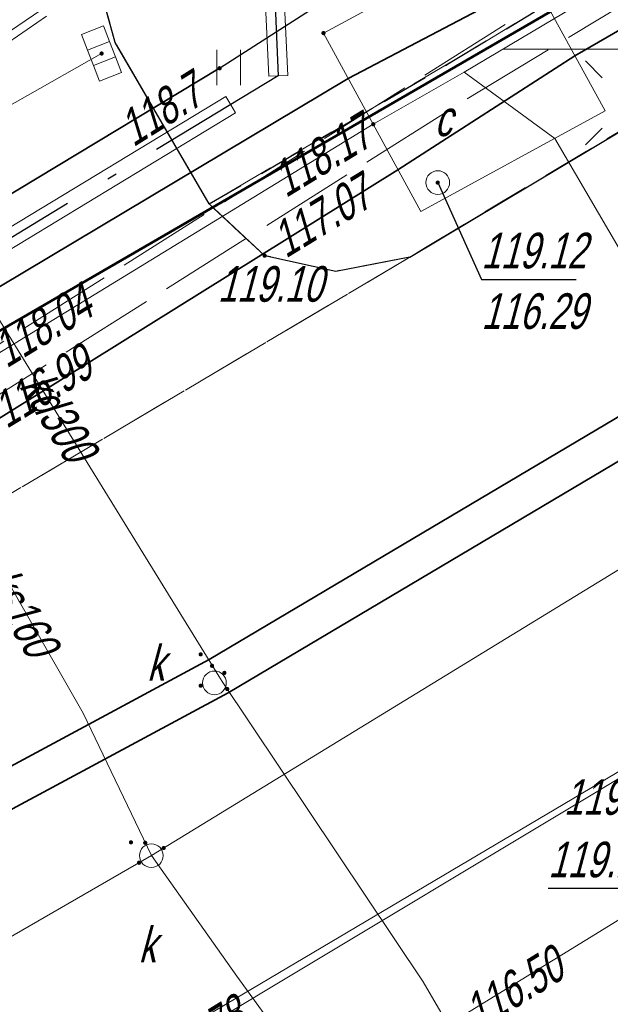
# Model space of a CAD drawing. Extents: x 7463256 to 7464485, y 5957341 to 5958260.
# Tile 202 of 256: x 7464037 to 7464050, y 5957830 to 5957851. Entities that reach past the tile are written whole.
import ezdxf
from ezdxf.enums import TextEntityAlignment as Align

# ---------------------------------------------------------------- set-up
doc = ezdxf.new("R2010")
doc.units = 0
doc.header["$MEASUREMENT"] = 0
for name, pattern in [('1.5_0.5', [2, 1.5, -0.5]), ('218-500', [1, 0.5, -0.5]), ('GAK', [5.2, 3, -1, 0.2, -1]), ('l219_500', [0]), ('mz1.0_0.5', [1.5, 1, -0.5]), ('mz2.0_0.5', [2.5, 2, -0.5])]:
    doc.linetypes.add(name, pattern=pattern)
doc.layers.get('0').update_dxf_attribs({"color": 2, "linetype": 'CONTINUOUS', "lineweight": 5})
for name, color, linetype in [('218-Granica użytku', 7, 'CONTINUOUS'), ('219-Linia granicy', 7, 'CONTINUOUS'), ('chodnik (powierzchnia)', 7, 'CONTINUOUS'), ('jezdnia (powierzchnia)', 7, 'CONTINUOUS'), ('komora podziemna - przewód ciepłowniczy (powierzchnia)', 7, 'CONTINUOUS'), ('kratka ściekowa (punkt)', 7, 'CONTINUOUS'), ('krawężnik (linia)', 7, 'CONTINUOUS'), ('latarnia na słupie lub maszcie (punkt)', 7, 'CONTINUOUS'), ('przewód ciepłowniczy (linia)', 7, 'CONTINUOUS'), ('przewód ciepłowniczy - projektowany lub w budowie (linia) - ob. projektowany', 7, 'CONTINUOUS'), ('przewód gazowy (linia)', 7, 'CONTINUOUS'), ('przewód gazowy - projektowany lub w budowie (linia) - ob. projektowany', 7, 'CONTINUOUS'), ('przewód kanalizacyjny (linia)', 7, 'CONTINUOUS'), ('przewód kanalizacyjny (linia)-Atr1', 7, 'CONTINUOUS'), ('przewód telekomunikacyjny (linia)', 7, 'CONTINUOUS'), ('przewód wodociągowy (linia)', 7, 'CONTINUOUS'), ('punkt o określonej wysokości (sieć ciepłownicza)', 7, 'CONTINUOUS'), ('punkt o określonej wysokości (sieć ciepłownicza)-Atr2', 7, 'CONTINUOUS'), ('punkt o określonej wysokości (sieć ciepłownicza)-Atr3', 7, 'CONTINUOUS'), ('punkt o określonej wysokości (sieć elektroenergetyczna)', 7, 'CONTINUOUS'), ('punkt o określonej wysokości (sieć elektroenergetyczna)-Atr2', 7, 'CONTINUOUS'), ('punkt o określonej wysokości (sieć kanalizacyjna)', 7, 'CONTINUOUS'), ('punkt o określonej wysokości (sieć telekomunikacyjna)-Atr2', 7, 'CONTINUOUS'), ('punkt o określonej wysokości (sieć wodociągowa)-Atr2', 7, 'CONTINUOUS'), ('punkt wysokościowy sztuczny', 7, 'CONTINUOUS'), ('punkt wysokościowy sztuczny-Atr2', 7, 'CONTINUOUS'), ('rura ochronna - przewód ciepłowniczy (linia)', 7, 'CONTINUOUS'), ('rura ochronna - przewód elektroenergetyczny (linia)', 7, 'CONTINUOUS'), ('rura ochronna - przewód kanalizacyjny (linia)', 7, 'CONTINUOUS'), ('studzienka okrągła - przewód kanalizacyjny (punkt)', 7, 'CONTINUOUS'), ('studzienka okrągła - przewód kanalizacyjny (punkt)-Atr17', 7, 'CONTINUOUS'), ('trawnik (powierzchnia)', 7, 'CONTINUOUS'), ('trawnik (powierzchnia) - symbol', 7, 'CONTINUOUS'), ('Wstawianie ramki sekcyjnej z opisem', 7, 'CONTINUOUS'), ('właz okrągły - siec ciepłownicza (punkt)', 7, 'CONTINUOUS'), ('właz okrągły - siec ciepłownicza (punkt)-Atr17', 7, 'CONTINUOUS')]:
    doc.layers.add(name, color=color, linetype=linetype)
doc.layers.add('@proj.rury', color=7, linetype='CONTINUOUS', lineweight=20)
doc.layers.add('____proj LSN', color=1, linetype='CONTINUOUS', lineweight=5)
doc.styles.get("Standard").update_dxf_attribs({"font": 'txt', "width": 0.75})

# ---------------------------------------------------------------- blocks, each defined once
blk = doc.blocks.new('US05')
at = {"color": 0, "linetype": 'Continuous', "lineweight": 13}
for p, q in [((-0.525, -0.25), (-0.525, 0.25)), ((-0.525, 0.25), (-0.175, 0.25)), ((-0.175, -0.25), (-0.175, 0.25)), ((-0.175, 0.25), (0.175, 0.25)), ((0.175, -0.25), (0.175, 0.25)), ((0.175, 0.25), (0.525, 0.25)), ((0.525, -0.25), (0.525, 0.25)), ((-0.525, -0.25), (-0.175, -0.25)), ((-0.175, -0.25), (0.175, -0.25)), ((0.175, -0.25), (0.525, -0.25))]:
    blk.add_line(p, q, dxfattribs=at)
blk = doc.blocks.new('PW01')
at = {"linetype": 'Continuous', "lineweight": 13}
h = blk.add_hatch(color=0, dxfattribs=at)
edge = h.paths.add_edge_path()
edge.add_arc((0, 0), 0.045, 0, 360)
blk = doc.blocks.new('US15')
at = {"color": 0, "linetype": 'Continuous', "lineweight": 13}
blk.add_circle((0, 0), 0.25, dxfattribs=at)
blk = doc.blocks.new('PW02')
at = {"linetype": 'Continuous', "lineweight": 13}
h = blk.add_hatch(color=0, dxfattribs=at)
edge = h.paths.add_edge_path()
edge.add_arc((0, 0), 0.045, 0, 360)
blk = doc.blocks.new('US22')
at = {"color": 0, "linetype": 'Continuous', "lineweight": 13}
blk.add_circle((0, 0), 0.25, dxfattribs=at)
blk = doc.blocks.new('SM011')
at = {"color": 0, "linetype": 'Continuous', "lineweight": 13}
for p, q in [((-0.53, 0.531), (-0.883, 0.884)), ((0.531, 0.531), (0.884, 0.884)), ((-0.53, -0.53), (-0.883, -0.883)), ((0.531, -0.53), (0.884, -0.883))]:
    blk.add_line(p, q, dxfattribs=at)
blk = doc.blocks.new('TU04')
at = {"color": 0, "linetype": 'Continuous', "lineweight": 13}
for p, q in [((0, 0), (0, 0.75)), ((0.5, 0), (0.5, 0.75))]:
    blk.add_line(p, q, dxfattribs=at)

msp = doc.modelspace()

# ---------------------------------------------------------------- linework, layer by layer
at = {"layer": '218-Granica użytku', "color": 3, "linetype": '218-500', "lineweight": 18, "flags": 128}
msp.add_lwpolyline([(7464056.89, 5957855.66), (7464034.05, 5957842.44)], dxfattribs=at)
at = {"layer": '219-Linia granicy', "color": 3, "linetype": 'l219_500', "lineweight": 50, "flags": 128}
msp.add_lwpolyline([(7464056.89, 5957855.66), (7464034.05, 5957842.44)], dxfattribs=at)
at = {"layer": '@proj.rury'}
for p, q in [((7464042.443, 5957851.716), (7464042.548, 5957849.431)), ((7464042.842, 5957851.734), (7464042.947, 5957849.449)), ((7464042.548, 5957849.431), (7464042.748, 5957849.44)), ((7464042.947, 5957849.449), (7464042.748, 5957849.44)), ((7464041.64, 5957849.003), (7464031.352, 5957842.776)), ((7464041.64, 5957849.003), (7464041.744, 5957848.832)), ((7464041.847, 5957848.661), (7464041.744, 5957848.832)), ((7464041.847, 5957848.661), (7464031.559, 5957842.434))]:
    msp.add_line(p, q, dxfattribs=at)
at = {"layer": '____proj LSN', "linetype": 'GAK', "lineweight": 30}
msp.add_lwpolyline([(7464152.8, 5957922.054), (7464127.616, 5957907.173), (7464083.854, 5957881.461), (7464074.047, 5957876.131), (7464064.354, 5957869.392), (7464065.129, 5957866.031), (7464042.642, 5957851.725), (7464042.748, 5957849.44), (7464042.748, 5957849.44), (7464031.455, 5957842.605), (7464018.38, 5957836.14), (7464009.708, 5957831.986), (7463995.946, 5957824.371), (7463973.408, 5957811.358), (7463971.47, 5957803.481), (7463954.078, 5957792.276), (7463934.793, 5957781.144)], dxfattribs=at)
at = {"layer": 'chodnik (powierzchnia)', "color": 7, "linetype": 'mz1.0_0.5', "lineweight": 30, "flags": 128}
msp.add_lwpolyline([(7464045.52, 5957845.62), (7464043.96, 5957845.32), (7464042.46, 5957845.65), (7464041.29, 5957846.74), (7464046.41, 5957849.74), (7464048.14, 5957850.78), (7464053.4, 5957853.92), (7464054.9, 5957859.16), (7464055.02, 5957859.56), (7464057.5, 5957858.88), (7464057.37, 5957858.42), (7464058.3, 5957856.85), (7464071.21, 5957864.56), (7464088.21, 5957874.63), (7464096.72, 5957879.62), (7464099.95, 5957881.55), (7464132.36, 5957900.45), (7464132.88, 5957899.62), (7464134.69, 5957900.66), (7464134.17, 5957901.52), (7464144.87, 5957907.87), (7464144.42, 5957906.04), (7464143.83, 5957904.35), (7464143.2, 5957903.29), (7464098.08, 5957876.78), (7464072.76, 5957861.89)], close=True, dxfattribs=at)
at = {"layer": 'jezdnia (powierzchnia)', "color": 7, "linetype": '1.5_0.5', "lineweight": 18, "flags": 128}
for points in [[(7464435.78, 5957969.39), (7464432.43, 5957972.86), (7464429.42, 5957974.41), (7464426.04, 5957975.11), (7464423.57, 5957975.29), (7464415.47, 5957975.65), (7464371.24, 5957977.61), (7464365.3, 5957977.72), (7464358.84, 5957977.54), (7464346.65, 5957976.28), (7464334.12, 5957974.86), (7464314.08, 5957972.37), (7464311.27, 5957971.79), (7464308.65, 5957970.79), (7464306.54, 5957969.49), (7464304.63, 5957967.74), (7464302.38, 5957964.84), (7464301.74, 5957963.57), (7464301.19, 5957962.16), (7464300.69, 5957960.13), (7464300.42, 5957957.35), (7464300.44, 5957956.63), (7464301.34, 5957947.07), (7464297.39, 5957932.65), (7464296.35, 5957938.67), (7464295.41, 5957944.67), (7464295.17, 5957946.64), (7464294.07, 5957955.56), (7464293.61, 5957956.95), (7464292.71, 5957958.8), (7464291.04, 5957961.16), (7464288.7, 5957963.43), (7464286.48, 5957964.87), (7464282.67, 5957966.24), (7464279.68, 5957966.6), (7464275.55, 5957966.1), (7464272.53, 5957965.24), (7464268.15, 5957963.7), (7464261.6, 5957961.09), (7464256.13, 5957958.63), (7464254.19, 5957957.73), (7464203.13, 5957927.95), (7464201.44, 5957926.95), (7464180.61, 5957914.62), (7464165.37, 5957905.54), (7464161.93, 5957903.53), (7464100.25, 5957867.28), (7464064.71, 5957846.22), (7464055.2, 5957840.55), (7464053.84, 5957839.49), (7464052.69, 5957837.84), (7464051.91, 5957836.3), (7464051.31, 5957834.34), (7464051.05, 5957832.31), (7464051.31, 5957830.32), (7464051.63, 5957829.49), (7464053.32, 5957826.48), (7464047.06, 5957824.65), (7464046.37, 5957825.86), (7464044.81, 5957827.52), (7464043.6, 5957828.27), (7464042.09, 5957829.03), (7464040.11, 5957829.49), (7464038.12, 5957829.49), (7464036.05, 5957829.05), (7464034.47, 5957828.33), (7463990.77, 5957802.57), (7463984.67, 5957799.1), (7463963.97, 5957788.11), (7463953.9, 5957782.45), (7463916.77, 5957760.61), (7463915.43, 5957759.41), (7463915.19, 5957759.06), (7463914.98, 5957758.7), (7463914.81, 5957758.32), (7463914.66, 5957757.92), (7463914.55, 5957757.51), (7463914.48, 5957757.1), (7463914.44, 5957756.68), (7463914.43, 5957756.26), (7463914.83, 5957754.63), (7463915.69, 5957753.07), (7463915.97, 5957752.41), (7463916.13, 5957752.13), (7463917.59, 5957749.55), (7463915.13, 5957748.12), (7463913.12, 5957750.74), (7463911.87, 5957752.81), (7463910.63, 5957754.01), (7463910.25, 5957754.23), (7463909.85, 5957754.42), (7463909.44, 5957754.57), (7463909.02, 5957754.68), (7463908.58, 5957754.76), (7463908.15, 5957754.79), (7463907.71, 5957754.78), (7463907.27, 5957754.73), (7463905.57, 5957754.08), (7463866.26, 5957731.41), (7463858.61, 5957727.02), (7463857.72, 5957725.98), (7463855.16, 5957717.14), (7463854.76, 5957719.2), (7463853.89, 5957720.78), (7463852.79, 5957721.69), (7463851.14, 5957722.42), (7463850.42, 5957722.32), (7463846.1, 5957719.79), (7463840.56, 5957716.65), (7463836.11, 5957713.89), (7463831.61, 5957710.47), (7463828.31, 5957707.66), (7463822.22, 5957701.89), (7463817.3, 5957696.82), (7463812.7, 5957691.61), (7463812.45, 5957691.34), (7463806.98, 5957684.37), (7463803.64, 5957679.75), (7463801.45, 5957676.28), (7463793.55, 5957663.48), (7463792.86, 5957661.7), (7463792.97, 5957659.75), (7463793.77, 5957657.97), (7463795.13, 5957656.54), (7463794.29, 5957652.43), (7463792.69, 5957652.63), (7463790.95, 5957652.54), (7463789.5, 5957652.32), (7463787.98, 5957651.93), (7463786.22, 5957650.98), (7463785.18, 5957649.81), (7463783.63, 5957647.28), (7463741.4, 5957578.12), (7463740.09, 5957575.93), (7463739.68, 5957574.67), (7463739.8, 5957572.76), (7463740.25, 5957571.39), (7463740.85, 5957570.49), (7463741.87, 5957569.43), (7463743.26, 5957568.37), (7463741.42, 5957565.08), (7463740.12, 5957565.67), (7463738.77, 5957566.02), (7463737.29, 5957566.06), (7463735.98, 5957565.85), (7463734.34, 5957565.14), (7463733.02, 5957564.22), (7463732.29, 5957563.18), (7463701.08, 5957512.16), (7463700.31, 5957510.77), (7463700.32, 5957510.77), (7463696.94, 5957505.36), (7463687.39, 5957489.52), (7463687.14, 5957489.11), (7463686.89, 5957488.7), (7463686.65, 5957488.29), (7463686.42, 5957487.87), (7463686.19, 5957487.45), (7463685.97, 5957487.02), (7463685.76, 5957486.59), (7463685.55, 5957486.16), (7463685.35, 5957485.73), (7463685.15, 5957485.29), (7463684.96, 5957484.85), (7463684.77, 5957484.4), (7463684.58, 5957483.96), (7463684.39, 5957483.51), (7463684.21, 5957483.06), (7463684.03, 5957482.61), (7463683.85, 5957482.17), (7463683.67, 5957481.72), (7463683.5, 5957481.27), (7463683.32, 5957480.81), (7463683.15, 5957480.36), (7463682.98, 5957479.91), (7463682.81, 5957479.45), (7463682.65, 5957479), (7463682.49, 5957478.54), (7463682.32, 5957478.08), (7463682.17, 5957477.62), (7463682.01, 5957477.15), (7463681.86, 5957476.69), (7463681.71, 5957476.22), (7463681.56, 5957475.76), (7463681.41, 5957475.29), (7463681.27, 5957474.82), (7463681.13, 5957474.35), (7463681, 5957473.88), (7463680.87, 5957473.41), (7463680.74, 5957472.94), (7463680.61, 5957472.47), (7463680.48, 5957471.99), (7463680.36, 5957471.52), (7463680.25, 5957471.05), (7463680.13, 5957470.57), (7463680.02, 5957470.09), (7463679.91, 5957469.61), (7463679.81, 5957469.12), (7463679.71, 5957468.64), (7463679.61, 5957468.16), (7463679.52, 5957467.67), (7463679.42, 5957467.19), (7463679.33, 5957466.7), (7463679.25, 5957466.22), (7463679.16, 5957465.73), (7463679.08, 5957465.25), (7463679, 5957464.76), (7463678.93, 5957464.27), (7463678.85, 5957463.78), (7463678.78, 5957463.28), (7463678.72, 5957462.79), (7463678.65, 5957462.3), (7463678.59, 5957461.81), (7463678.53, 5957461.31), (7463678.47, 5957460.82), (7463678.42, 5957460.33), (7463678.36, 5957459.83), (7463678.31, 5957459.34), (7463678.26, 5957458.84), (7463678.22, 5957458.35), (7463678.17, 5957457.85), (7463678.13, 5957457.36), (7463678.09, 5957456.86), (7463678.05, 5957456.37), (7463678.02, 5957455.87), (7463677.99, 5957455.41), (7463677.96, 5957454.94), (7463677.93, 5957454.48), (7463677.91, 5957454.01), (7463677.89, 5957453.55), (7463677.87, 5957453.08), (7463677.86, 5957452.62), (7463677.85, 5957452.15), (7463677.84, 5957451.69), (7463677.84, 5957451.22), (7463677.84, 5957450.76), (7463677.85, 5957450.29), (7463677.86, 5957449.83), (7463677.87, 5957449.36), (7463670.59, 5957467.12), (7463670.68, 5957467.58), (7463670.78, 5957468.04), (7463670.89, 5957468.5), (7463670.99, 5957468.96), (7463671.11, 5957469.42), (7463671.22, 5957469.87), (7463671.34, 5957470.33), (7463671.46, 5957470.78), (7463671.59, 5957471.24), (7463671.72, 5957471.69), (7463671.86, 5957472.14), (7463672, 5957472.59), (7463672.14, 5957473.04), (7463673.46, 5957477.28), (7463673.58, 5957477.76), (7463673.68, 5957478.24), (7463673.77, 5957478.73), (7463673.84, 5957479.22), (7463673.89, 5957479.71), (7463673.93, 5957480.2), (7463673.95, 5957480.7), (7463673.95, 5957481.19), (7463673.93, 5957481.63), (7463673.91, 5957482.08), (7463673.86, 5957482.52), (7463673.81, 5957482.96), (7463673.74, 5957483.4), (7463673.66, 5957483.84), (7463673.57, 5957484.28), (7463673.47, 5957484.71), (7463673.35, 5957485.14), (7463673.2, 5957485.61), (7463673.02, 5957486.08), (7463672.82, 5957486.54), (7463672.6, 5957486.99), (7463672.36, 5957487.42), (7463672.1, 5957487.85), (7463671.82, 5957488.26), (7463671.52, 5957488.66), (7463671.25, 5957489.02), (7463670.95, 5957489.36), (7463670.64, 5957489.68), (7463670.3, 5957489.97), (7463669.95, 5957490.25), (7463669.57, 5957490.5), (7463669.19, 5957490.73), (7463668.78, 5957490.93), (7463668.37, 5957491.1), (7463667.96, 5957491.31), (7463667.54, 5957491.51), (7463667.12, 5957491.7), (7463666.7, 5957491.89), (7463666.27, 5957492.06), (7463665.84, 5957492.23), (7463665.41, 5957492.38), (7463664.97, 5957492.53), (7463642.84, 5957508.24), (7463669.89, 5957497.69), (7463670.31, 5957497.52), (7463670.74, 5957497.36), (7463671.18, 5957497.22), (7463671.62, 5957497.11), (7463672.07, 5957497.01), (7463672.52, 5957496.93), (7463672.97, 5957496.87), (7463673.43, 5957496.83), (7463673.89, 5957496.8), (7463674.34, 5957496.8), (7463674.8, 5957496.82), (7463675.3, 5957496.85), (7463675.79, 5957496.9), (7463676.29, 5957496.96), (7463676.78, 5957497.02), (7463677.27, 5957497.1), (7463677.76, 5957497.19), (7463678.25, 5957497.29), (7463678.74, 5957497.4), (7463679.22, 5957497.52), (7463679.7, 5957497.65), (7463680.18, 5957497.79), (7463680.66, 5957497.94), (7463681.12, 5957498.11), (7463681.59, 5957498.29), (7463682.05, 5957498.49), (7463682.49, 5957498.71), (7463682.94, 5957498.94), (7463683.37, 5957499.19), (7463683.81, 5957499.43), (7463684.24, 5957499.68), (7463684.65, 5957499.96), (7463685.06, 5957500.25), (7463685.45, 5957500.55), (7463685.83, 5957500.88), (7463686.2, 5957501.21), (7463686.55, 5957501.56), (7463686.89, 5957501.93), (7463688.47, 5957503.86), (7463689.58, 5957505.52), (7463695.05, 5957514.51), (7463697.35, 5957517.63), (7463699.52, 5957521.26), (7463701.68, 5957524.9), (7463703.98, 5957528.54), (7463706.45, 5957532.61), (7463709.76, 5957538.71), (7463712.45, 5957543.07), (7463719.87, 5957554.72), (7463722.1, 5957558.36), (7463724.25, 5957562.41), (7463732.9, 5957576.65), (7463767.27, 5957632.9), (7463796.54, 5957680.74), (7463799.31, 5957684.89), (7463802.28, 5957688.92), (7463805.13, 5957692.62), (7463808.07, 5957696.14), (7463812, 5957700.58), (7463813.05, 5957701.59), (7463815.17, 5957703.91), (7463818.63, 5957707.32), (7463821.81, 5957710.38), (7463824, 5957712.35), (7463825.06, 5957713.31), (7463827.47, 5957715.22), (7463831.55, 5957718.14), (7463834.51, 5957720.09), (7463871.58, 5957742.02), (7463872.84, 5957742.74), (7463873.73, 5957743.25), (7463884.95, 5957749.82), (7463947.94, 5957787.04), (7463958.13, 5957793.13), (7463978.66, 5957805.82), (7463992.86, 5957814.5), (7464021.02, 5957831.03), (7464036.35, 5957840.19), (7464045.52, 5957845.62), (7464072.76, 5957861.89), (7464098.08, 5957876.78), (7464143.2, 5957903.29), (7464143.83, 5957904.35), (7464144.42, 5957906.04), (7464144.87, 5957907.87), (7464144.93, 5957908.37), (7464145, 5957909.96), (7464144.74, 5957911.42), (7464152.37, 5957912.8), (7464152.74, 5957912.55), (7464154.03, 5957911.87), (7464155.59, 5957911.35), (7464156.76, 5957911.33), (7464160.57, 5957913.58), (7464192.28, 5957932.28), (7464213.7, 5957945.07), (7464214.43, 5957945.48), (7464238.65, 5957959.71), (7464249.15, 5957965.6), (7464251.26, 5957966.66), (7464253.69, 5957967.84), (7464257.35, 5957969.46), (7464261.98, 5957971.33), (7464263.31, 5957972), (7464273.13, 5957975.13), (7464277.92, 5957976.24), (7464280.42, 5957977.04), (7464282.71, 5957978.14), (7464285.69, 5957980.47), (7464287.52, 5957982.76), (7464288.9, 5957985.47), (7464289.81, 5957990.22), (7464289.57, 5957993.19), (7464288.87, 5958000.11), (7464295.35, 5958000.29), (7464295.83, 5957995.88), (7464296.53, 5957992.32), (7464297.86, 5957989.04), (7464299.36, 5957986.74), (7464301.71, 5957984.36), (7464305.3, 5957982.36), (7464307.82, 5957981.66), (7464311.17, 5957981.45), (7464364.74, 5957987.95), (7464391.32, 5957991.11), (7464398.1, 5957991.95), (7464414.27, 5957994.02), (7464414.84, 5957994.09), (7464425.44, 5957995.47), (7464427.97, 5957995.83), (7464434.5, 5957997.95), (7464434.9, 5957998.22), (7464435.3, 5957998.5), (7464435.68, 5957998.8), (7464436.05, 5957999.11), (7464436.4, 5957999.44), (7464436.74, 5957999.78), (7464437.07, 5958000.13), (7464437.39, 5958000.5), (7464437.69, 5958000.88), (7464437.97, 5958001.27), (7464438.24, 5958001.67), (7464438.49, 5958002.08), (7464438.73, 5958002.5), (7464438.95, 5958002.94), (7464439.15, 5958003.37), (7464439.33, 5958003.82), (7464439.5, 5958004.28), (7464439.65, 5958004.74), (7464439.78, 5958005.2), (7464439.89, 5958005.67), (7464439.98, 5958006.15), (7464440.05, 5958006.62), (7464440.11, 5958007.1), (7464440.14, 5958007.59), (7464440.16, 5958008.07), (7464437.87, 5957962.55), (7464436.62, 5957968.02)], [(7464045.52, 5957845.62), (7464036.35, 5957840.19), (7464036.42, 5957841.89), (7464036.19, 5957843.22), (7464033.47, 5957847.81), (7464033.32, 5957848.02), (7464033.15, 5957848.21), (7464032.98, 5957848.4), (7464032.79, 5957848.58), (7464032.6, 5957848.74), (7464032.39, 5957848.9), (7464032.18, 5957849.04), (7464031.96, 5957849.17), (7464031.73, 5957849.29), (7464031.5, 5957849.4), (7464031.26, 5957849.49), (7464031.02, 5957849.57), (7464030.77, 5957849.64), (7464030.52, 5957849.69), (7464030.24, 5957849.73), (7464029.96, 5957849.75), (7464029.67, 5957849.76), (7464029.39, 5957849.75), (7464029.1, 5957849.73), (7464028.82, 5957849.69), (7464028.54, 5957849.63), (7464028.27, 5957849.56), (7464028, 5957849.48), (7464027.73, 5957849.38), (7464027.47, 5957849.27), (7464027.22, 5957849.14), (7464026.97, 5957849), (7464029.56, 5957844.77), (7464007.91, 5957831.89), (7464005.28, 5957836.23), (7464003.6, 5957835.22), (7464000.43, 5957840.52), (7464024.28, 5957854.6), (7464026.07, 5957855.66), (7464040.98, 5957864.59), (7464042.77, 5957865.65), (7464046.18, 5957867.66), (7464050.03, 5957869.91), (7464050.27, 5957870.08), (7464050.51, 5957870.27), (7464050.74, 5957870.46), (7464050.96, 5957870.66), (7464051.18, 5957870.86), (7464051.39, 5957871.07), (7464051.59, 5957871.29), (7464051.79, 5957871.52), (7464051.98, 5957871.75), (7464052.16, 5957871.99), (7464052.33, 5957872.23), (7464052.49, 5957872.48), (7464052.65, 5957872.74), (7464053.62, 5957874.86), (7464055.63, 5957881.11), (7464056.84, 5957884.92), (7464061.78, 5957883.33), (7464056.94, 5957869.17), (7464056.4, 5957868.13), (7464055.42, 5957866.8), (7464054.16, 5957865.53), (7464051.4, 5957863.5), (7464044.93, 5957859.71), (7464043.1, 5957858.64), (7464041.67, 5957857.66), (7464040.54, 5957856.19), (7464039.78, 5957854.8), (7464039.21, 5957853.35), (7464038.95, 5957851.44), (7464039.31, 5957850.14), (7464041.29, 5957846.74), (7464042.46, 5957845.65), (7464043.96, 5957845.32)]]:
    msp.add_lwpolyline(points, close=True, dxfattribs=at)
at = {"layer": 'komora podziemna - przewód ciepłowniczy (powierzchnia)', "color": 212, "linetype": 'Continuous', "lineweight": 18, "flags": 128}
msp.add_lwpolyline([(7464047.59, 5957852.44), (7464049.64, 5957848.7), (7464045.75, 5957846.58), (7464043.7, 5957850.34)], close=True, dxfattribs=at)
at = {"layer": 'krawężnik (linia)', "color": 7, "linetype": 'Continuous', "lineweight": 25, "flags": 128}
msp.add_lwpolyline([(7464045.52, 5957845.62), (7464072.76, 5957861.89), (7464098.08, 5957876.78), (7464143.2, 5957903.29), (7464143.83, 5957904.35), (7464144.42, 5957906.04), (7464144.87, 5957907.87), (7464144.93, 5957908.37), (7464145, 5957909.96), (7464144.74, 5957911.42)], dxfattribs=at)
at = {"layer": 'krawężnik (linia)', "color": 7, "linetype": 'Continuous', "lineweight": 30, "flags": 128}
msp.add_lwpolyline([(7464045.52, 5957845.62), (7464043.96, 5957845.32), (7464042.46, 5957845.65), (7464041.29, 5957846.74), (7464039.31, 5957850.14), (7464038.95, 5957851.44), (7464039.21, 5957853.35), (7464039.78, 5957854.8), (7464040.54, 5957856.19), (7464041.67, 5957857.66), (7464043.1, 5957858.64), (7464044.93, 5957859.71), (7464051.4, 5957863.5), (7464054.16, 5957865.53), (7464055.42, 5957866.8), (7464056.4, 5957868.13), (7464056.94, 5957869.17), (7464061.78, 5957883.33), (7464062.55, 5957885.25), (7464063.39, 5957886.39), (7464064.43, 5957887.35), (7464065.91, 5957888.36), (7464080.28, 5957897.01)], dxfattribs=at)
at = {"layer": 'przewód ciepłowniczy (linia)', "color": 212, "linetype": 'Continuous', "lineweight": 18, "flags": 128}
for points in [[(7463999.71, 5957834.53), (7464019.69, 5957846.34), (7464021.09, 5957846.14), (7464025.85, 5957838.13), (7464026.56, 5957837.82), (7464028.15, 5957838.31), (7464036.34, 5957843.29), (7464044.75, 5957848.42), (7464046.67, 5957849.52), (7464048.57, 5957850.65), (7464067.63, 5957861.9), (7464068.34, 5957862.74), (7464068.8, 5957863.75), (7464066.67, 5957868.31), (7464066.93, 5957869.04), (7464073.54, 5957873.42), (7464075.47, 5957873.68), (7464078.76, 5957869.02), (7464079.21, 5957868.67), (7464080.01, 5957868.5), (7464081.25, 5957869.19), (7464099.62, 5957880.81), (7464118.83, 5957893.13)], [(7464054.66, 5957837.73), (7464048.58, 5957848.12), (7464046.67, 5957849.52)]]:
    msp.add_lwpolyline(points, dxfattribs=at)
at = {"layer": 'przewód ciepłowniczy - projektowany lub w budowie (linia) - ob. projektowany', "color": 212, "linetype": 'mz2.0_0.5', "lineweight": 18, "flags": 128}
for points in [[(7463827.45, 5957686.81), (7463846.51, 5957707.33), (7463837.98, 5957727.66), (7463921.05, 5957775.08), (7463942.95, 5957787.9), (7463968.43, 5957803.38), (7463962.63, 5957813.37), (7463990.1, 5957829.4), (7463996.25, 5957818.66), (7464026.15, 5957837.03), (7464036.53, 5957843.58), (7464048.34, 5957851.03), (7464051.52, 5957852.92), (7464069.07, 5957863.22), (7464072.1, 5957864.8), (7464075.65, 5957866.88), (7464079.8, 5957868.9), (7464096.3, 5957878.8), (7464114.52, 5957889.73), (7464110.7, 5957895.89), (7464137.6, 5957910.6), (7464169.07, 5957928.77), (7464165.42, 5957934.93), (7464175.2, 5957940.28), (7464178.92, 5957933.88), (7464207.9, 5957951.17), (7464220.7, 5957958.86), (7464224.58, 5957961.12), (7464228.92, 5957963.56), (7464232.65, 5957965.56), (7464236.86, 5957967.74), (7464243.8, 5957971.13), (7464248.79, 5957973.41), (7464251.98, 5957974.81), (7464257.04, 5957976.93), (7464262.4, 5957979.02)], [(7463828.18, 5957686.27), (7463847.57, 5957707.15), (7463839.12, 5957727.27), (7463921.5, 5957774.3), (7463943.41, 5957787.13), (7463969.65, 5957803.07), (7463963.86, 5957813.04), (7463989.77, 5957828.16), (7463995.93, 5957817.4), (7464026.63, 5957836.27), (7464046.58, 5957848.86), (7464051.98, 5957852.14), (7464069.5, 5957862.44), (7464072.54, 5957864.01), (7464076.07, 5957866.09), (7464080.23, 5957868.1), (7464099.97, 5957879.95), (7464115.76, 5957889.43), (7464111.96, 5957895.55), (7464138.04, 5957909.82), (7464163.77, 5957924.67), (7464170.31, 5957928.45), (7464166.67, 5957934.59), (7464174.87, 5957939.07), (7464178.6, 5957932.64), (7464202.44, 5957946.87), (7464216.91, 5957955.5), (7464219.67, 5957957.19), (7464222.67, 5957958.98), (7464226.35, 5957961.09), (7464229.83, 5957963.03), (7464233.13, 5957964.8), (7464240.24, 5957968.41), (7464245.86, 5957971.1), (7464249.49, 5957972.74), (7464256.37, 5957975.68), (7464262.76, 5957978.18)]]:
    msp.add_lwpolyline(points, dxfattribs=at)
at = {"layer": 'przewód gazowy (linia)', "color": 40, "linetype": 'Continuous', "lineweight": 18, "flags": 128}
msp.add_lwpolyline([(7464020.77, 5957838.3), (7464027.51, 5957843.36), (7464030.03, 5957845.32), (7464034.62, 5957848.7), (7464035.42, 5957849.25), (7464040.4, 5957852.64), (7464045.13, 5957855.65), (7464049.8, 5957858.98), (7464050.55, 5957859.51), (7464050.92, 5957859.01), (7464063.77, 5957837.65), (7464064.41, 5957837.27), (7464064.95, 5957837.62), (7464068.79, 5957839.92), (7464090.28, 5957852.37), (7464102.47, 5957859.68), (7464115.18, 5957867.31), (7464132.75, 5957877.92), (7464139.14, 5957881.92)], dxfattribs=at)
at = {"layer": 'przewód gazowy - projektowany lub w budowie (linia) - ob. projektowany', "color": 40, "linetype": 'mz2.0_0.5', "lineweight": 18, "flags": 128}
msp.add_lwpolyline([(7464030.03, 5957845.32), (7464045.37, 5957855.86)], dxfattribs=at)
at = {"layer": 'przewód kanalizacyjny (linia)', "color": 34, "linetype": 'Continuous', "lineweight": 18, "flags": 128}
for points in [[(7464013.48, 5957821.87), (7464026.91, 5957829.41), (7464041.29, 5957837.14), (7464063.94, 5957850.56), (7464076.14, 5957857.67), (7464091.31, 5957866.43), (7464118.62, 5957882.73), (7464138, 5957894.41), (7464150.07, 5957901.7), (7464185.37, 5957923.49)], [(7464185.81, 5957922.81), (7464150.49, 5957901.02), (7464138.42, 5957893.73), (7464119.04, 5957882.05), (7464091.71, 5957865.74), (7464076.54, 5957856.97), (7464064.34, 5957849.87), (7464041.69, 5957836.44), (7464027.29, 5957828.71), (7464013.86, 5957821.17)], [(7464033.82, 5957829.41), (7464040.07, 5957833.01), (7464062.08, 5957846.46), (7464074.52, 5957854.03), (7464094.14, 5957865.03), (7464108.59, 5957873.75), (7464128.12, 5957885.58), (7464141.78, 5957893.2), (7464160.99, 5957905.84)], [(7464063.8, 5957897.51), (7464058.06, 5957893.88), (7464051.59, 5957879.17), (7464050.08, 5957867.58), (7464034.41, 5957858.58), (7464034.85, 5957847.55), (7464041.49, 5957836.79)], [(7464038.63, 5957836.01), (7464028.42, 5957853.85)], [(7464034.85, 5957847.55), (7464039.02, 5957849.91)], [(7464045.8, 5957830.35), (7464041.56, 5957836.68), (7464041.49, 5957836.79)], [(7464040.07, 5957833.01), (7464038.63, 5957836.01)], [(7464040.07, 5957833.01), (7464041.87, 5957830.47)], [(7464041.87, 5957830.47), (7464042.91, 5957829.04)], [(7464045.8, 5957830.35), (7464046.57, 5957829.04)]]:
    msp.add_lwpolyline(points, dxfattribs=at)
at = {"layer": 'przewód telekomunikacyjny (linia)', "color": 30, "linetype": 'Continuous', "lineweight": 18, "flags": 128}
for points in [[(7463934.93, 5957767.49), (7463950.59, 5957776.24), (7463967.83, 5957785.98), (7463975.02, 5957790.4), (7463985.5, 5957795.81), (7464000.58, 5957804.48), (7464017.41, 5957814.5), (7464028.88, 5957821.45), (7464036.26, 5957826.44), (7464036.38, 5957826.54), (7464040.26, 5957829.04), (7464041.29, 5957829.67), (7464055.53, 5957838.1), (7464062.69, 5957842.41), (7464076.59, 5957850.48), (7464089.6, 5957858.14), (7464106.44, 5957867.99), (7464119.93, 5957875.96), (7464136.24, 5957885.65), (7464148.02, 5957892.55), (7464162.57, 5957901.07), (7464178.87, 5957910.73), (7464199.4, 5957922.6)], [(7464055.971, 5957796.186), (7464051.94, 5957803.23), (7464049.54, 5957805.85), (7464042.89, 5957814.5), (7464038.65, 5957821.25), (7464036.53, 5957826.19), (7464036.38, 5957826.54), (7464036.83, 5957826.78), (7464054.94, 5957837.64), (7464055.93, 5957838.24), (7464135.6, 5957885.24), (7464136.56, 5957885.88), (7464163.25, 5957901.94), (7464165.63, 5957898.42), (7464174.87, 5957903.55), (7464182.55, 5957907.57), (7464198.46, 5957916.34)]]:
    msp.add_lwpolyline(points, dxfattribs=at)
at = {"layer": 'przewód wodociągowy (linia)', "color": 5, "linetype": 'Continuous', "lineweight": 18, "flags": 128}
msp.add_lwpolyline([(7463964, 5957781.38), (7463982.36, 5957791.17), (7463989.15, 5957795.07), (7464000.3, 5957801.77), (7464007.29, 5957805.98), (7464024.61, 5957816.24), (7464032.01, 5957820.81), (7464044.53, 5957828.34), (7464045.66, 5957829.04), (7464050.66, 5957832.11), (7464061.41, 5957838.59), (7464065.78, 5957841.23), (7464070.54, 5957843.96)], dxfattribs=at)
at = {"layer": 'punkt o określonej wysokości (sieć ciepłownicza)-Atr2', "color": 7, "flags": 128}
msp.add_lwpolyline([(7464046.11, 5957847.19), (7464047.03, 5957845.15), (7464049.028, 5957845.15)], dxfattribs=at)
at = {"layer": 'punkt o określonej wysokości (sieć wodociągowa)-Atr2', "color": 7, "flags": 128}
msp.add_lwpolyline([(7464051.27, 5957831.09), (7464050.23, 5957832.32), (7464048.44, 5957832.32)], dxfattribs=at)
at = {"layer": 'rura ochronna - przewód ciepłowniczy (linia)', "color": 212, "linetype": 'Continuous', "lineweight": 35, "flags": 128}
for points in [[(7463991.51, 5957830.98), (7464019.9, 5957847.83), (7464021.72, 5957847.46), (7464026.54, 5957839.31), (7464027.42, 5957839.36), (7464044.22, 5957849.38), (7464048.14, 5957851.44), (7464067.24, 5957862.96), (7464067.54, 5957863.77), (7464065.42, 5957868.3), (7464065.93, 5957869.76), (7464073.05, 5957874.41), (7464076.05, 5957874.84), (7464079.04, 5957870.42), (7464079.93, 5957869.72), (7464080.76, 5957870.06), (7464099.51, 5957881.87), (7464118.29, 5957894.13), (7464114.04, 5957902.7), (7464115.3, 5957904.57), (7464123.37, 5957908.62), (7464125.25, 5957908.46), (7464128.46, 5957904.63), (7464166.81, 5957930.17)], [(7464153.49, 5957918.79), (7464129.26, 5957902.62), (7464127.47, 5957902.62), (7464123.93, 5957906.5), (7464116.78, 5957902.7), (7464120.95, 5957894.66), (7464119.37, 5957892.13), (7464099.73, 5957879.75), (7464080.09, 5957867.28), (7464078.48, 5957867.62), (7464074.89, 5957872.51), (7464074.03, 5957872.43), (7464067.92, 5957868.32), (7464070.05, 5957863.72), (7464069.14, 5957861.7), (7464068.02, 5957860.84), (7464049, 5957849.86), (7464045.27, 5957847.46), (7464028.87, 5957837.25), (7464026.58, 5957836.33), (7464025.16, 5957836.94), (7464020.45, 5957844.82), (7464019.47, 5957844.84), (7463994.9, 5957830.42)]]:
    msp.add_lwpolyline(points, dxfattribs=at)
at = {"layer": 'rura ochronna - przewód elektroenergetyczny (linia)', "color": 6, "linetype": 'Continuous', "lineweight": 30}
msp.add_lwpolyline([(7463943.46, 5957797.88), (7463943.95, 5957798.07), (7463947.78, 5957799.54), (7463951.33, 5957801.21), (7463955.75, 5957803.32), (7463966.18, 5957808.26), (7463979.69, 5957816.17), (7463995.26, 5957824.92), (7463999.4, 5957827.23), (7464002.56, 5957829.04), (7464003.9, 5957829.81), (7464022.04, 5957841.3), (7464024.25, 5957839.79), (7464034.66, 5957845.48), (7464041.51, 5957849.6), (7464062.57, 5957863.09), (7464079, 5957872.5), (7464104.36, 5957888.08), (7464144.44, 5957911.3), (7464151.87, 5957915.32), (7464195.57, 5957940.61)], dxfattribs=at)
at = {"layer": 'rura ochronna - przewód elektroenergetyczny (linia)', "color": 1, "linetype": 'Continuous', "lineweight": 35, "flags": 128}
msp.add_lwpolyline([(7464034.66, 5957845.48), (7464041.51, 5957849.6)], dxfattribs=at)
at = {"layer": 'rura ochronna - przewód kanalizacyjny (linia)', "color": 34, "linetype": 'Continuous', "lineweight": 35, "flags": 128}
for points in [[(7464013.48, 5957821.87), (7464026.91, 5957829.41), (7464041.29, 5957837.14), (7464063.94, 5957850.56), (7464076.14, 5957857.67), (7464091.31, 5957866.43), (7464118.62, 5957882.73), (7464138, 5957894.41), (7464150.07, 5957901.7), (7464185.37, 5957923.49)], [(7464185.81, 5957922.81), (7464150.49, 5957901.02), (7464138.42, 5957893.73), (7464119.04, 5957882.05), (7464091.71, 5957865.74), (7464076.54, 5957856.97), (7464064.34, 5957849.87), (7464041.69, 5957836.44), (7464027.29, 5957828.71), (7464013.86, 5957821.17)]]:
    msp.add_lwpolyline(points, dxfattribs=at)
at = {"layer": 'trawnik (powierzchnia)', "color": 7, "linetype": 'mz1.0_0.5', "lineweight": 18, "flags": 128}
msp.add_lwpolyline([(7464057.39, 5957867.78), (7464055.88, 5957862.49), (7464054.9, 5957859.16), (7464053.4, 5957853.92), (7464048.14, 5957850.78), (7464046.41, 5957849.74), (7464041.29, 5957846.74), (7464039.31, 5957850.14), (7464038.95, 5957851.44), (7464039.21, 5957853.35), (7464039.78, 5957854.8), (7464040.54, 5957856.19), (7464041.67, 5957857.66), (7464043.1, 5957858.64), (7464044.93, 5957859.71), (7464051.4, 5957863.5), (7464054.16, 5957865.53), (7464055.42, 5957866.8), (7464056.4, 5957868.13), (7464056.94, 5957869.17)], close=True, dxfattribs=at)
at = {"layer": 'Wstawianie ramki sekcyjnej z opisem', "color": 7, "linetype": 'Continuous', "lineweight": 13, "flags": 128}
msp.add_lwpolyline([(7464047.5, 5957850), (7464052.5, 5957850)], dxfattribs=at)

# ---------------------------------------------------------------- block references
at = {"layer": 'kratka ściekowa (punkt)', "color": 7, "linetype": 'Continuous', "lineweight": 18, "rotation": 291.1249999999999}
msp.add_blockref('US05', (7464039.02, 5957849.91), dxfattribs=at)
at = {"layer": 'latarnia na słupie lub maszcie (punkt)', "color": 7, "linetype": 'Continuous', "lineweight": 18}
msp.add_blockref('SM011', (7464050.11, 5957848.87), dxfattribs=at)
at = {"layer": 'punkt o określonej wysokości (sieć ciepłownicza)', "color": 212, "linetype": 'Continuous', "lineweight": 13}
for p in [(7464043.7, 5957850.34), (7464044.75, 5957848.42), (7464046.11, 5957847.19)]:
    msp.add_blockref('PW01', p, dxfattribs=at)
at = {"layer": 'punkt o określonej wysokości (sieć elektroenergetyczna)', "color": 1, "linetype": 'Continuous', "lineweight": 13}
msp.add_blockref('PW01', (7464041.51, 5957849.6), dxfattribs=at)
at = {"layer": 'punkt o określonej wysokości (sieć kanalizacyjna)', "color": 34, "linetype": 'Continuous', "lineweight": 13}
for p, rotation in [((7464039.02, 5957849.91), 291.1249999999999), ((7464041.35, 5957837.01), 301.678)]:
    msp.add_blockref('PW01', p, dxfattribs=dict(at, rotation=rotation))
for p in [(7464041.11, 5957837.25), (7464041.61, 5957836.86), (7464041.11, 5957836.59), (7464041.67, 5957836.52), (7464039.64, 5957833.29), (7464039.94, 5957833.28), (7464040.33, 5957833.17), (7464039.81, 5957832.86)]:
    msp.add_blockref('PW01', p, dxfattribs=at)
at = {"layer": 'punkt wysokościowy sztuczny', "color": 7, "linetype": 'Continuous', "lineweight": 13}
msp.add_blockref('PW02', (7464042.46, 5957845.65), dxfattribs=at)
at = {"layer": 'studzienka okrągła - przewód kanalizacyjny (punkt)', "color": 34, "linetype": 'Continuous', "lineweight": 18}
for p in [(7464041.4, 5957836.65), (7464040.07, 5957833.01)]:
    msp.add_blockref('US15', p, dxfattribs=at)
at = {"layer": 'trawnik (powierzchnia) - symbol', "color": 7, "linetype": 'Continuous', "lineweight": 18}
msp.add_blockref('TU04', (7464041.45, 5957849.24), dxfattribs=at)
at = {"layer": 'właz okrągły - siec ciepłownicza (punkt)', "color": 7, "linetype": 'Continuous', "lineweight": 18}
msp.add_blockref('US22', (7464046.11, 5957847.19), dxfattribs=at)

# ---------------------------------------------------------------- texts
at = {"layer": 'przewód kanalizacyjny (linia)-Atr1', "color": 34, "oblique": 15, "width": 0.72}
msp.add_text('kd300', height=0.75, rotation=-58.321, dxfattribs=at).set_placement((7464037.59, 5957843.1), align=Align.MIDDLE_LEFT)
msp.add_text('ks160', height=0.75, rotation=300.05, dxfattribs=at).set_placement((7464036.52, 5957838.79))
at = {"layer": 'punkt o określonej wysokości (sieć ciepłownicza)-Atr2', "color": 212, "oblique": 15, "width": 0.72}
for s, p in [('118.17', (7464042.71, 5957847.18)), ('118.04', (7464036.82, 5957843.59))]:
    msp.add_text(s, height=0.75, rotation=31.383, dxfattribs=at).set_placement(p, align=Align.MIDDLE_LEFT)
msp.add_text('119.12', height=0.75, dxfattribs=at).set_placement((7464047.03, 5957845.158), align=Align.BOTTOM_LEFT)
at = {"layer": 'punkt o określonej wysokości (sieć ciepłownicza)-Atr3', "color": 212, "oblique": 15, "width": 0.72}
for s, p in [('117.07', (7464042.71, 5957845.905)), ('116.99', (7464036.82, 5957842.315))]:
    msp.add_text(s, height=0.75, rotation=31.383, dxfattribs=at).set_placement(p, align=Align.MIDDLE_LEFT)
msp.add_text('116.29', height=0.75, dxfattribs=at).set_placement((7464047.03, 5957843.883), align=Align.BOTTOM_LEFT)
at = {"layer": 'punkt o określonej wysokości (sieć elektroenergetyczna)-Atr2', "color": 1, "oblique": 15, "width": 0.72}
msp.add_text('118.7', height=0.75, rotation=32.06, dxfattribs=at).set_placement((7464039.69, 5957847.93))
at = {"layer": 'punkt o określonej wysokości (sieć telekomunikacyjna)-Atr2', "color": 30, "oblique": 15, "width": 0.72}
msp.add_text('117.78', height=0.75, rotation=31.7, dxfattribs=at).set_placement((7464040.26, 5957828.27))
at = {"layer": 'punkt o określonej wysokości (sieć wodociągowa)-Atr2', "color": 5, "oblique": 15, "width": 0.72}
msp.add_text('119.12', height=0.75, dxfattribs=at).set_placement((7464048.44, 5957832.328), align=Align.BOTTOM_LEFT)
msp.add_text('116.50', height=0.75, rotation=31.55, dxfattribs=at).set_placement((7464046.96, 5957829.31))
at = {"layer": 'punkt wysokościowy sztuczny-Atr2', "color": 7, "oblique": 15, "width": 0.72}
for s, p in [('119.10', (7464041.47, 5957844.68)), ('119.00', (7464048.77, 5957833.87))]:
    msp.add_text(s, height=0.75, dxfattribs=at).set_placement(p)
at = {"layer": 'studzienka okrągła - przewód kanalizacyjny (punkt)-Atr17', "color": 34, "oblique": 15, "width": 0.72}
msp.add_text('k', height=0.75, dxfattribs=at).set_placement((7464040.34, 5957837.07), align=Align.MIDDLE_RIGHT)
msp.add_text('k', height=0.75, dxfattribs=at).set_placement((7464039.8, 5957830.76))
at = {"layer": 'właz okrągły - siec ciepłownicza (punkt)-Atr17', "color": 7, "oblique": 15, "width": 0.72}
msp.add_text('c', height=0.75, dxfattribs=at).set_placement((7464046.04, 5957848.17))

doc.saveas('drawing.dxf')
